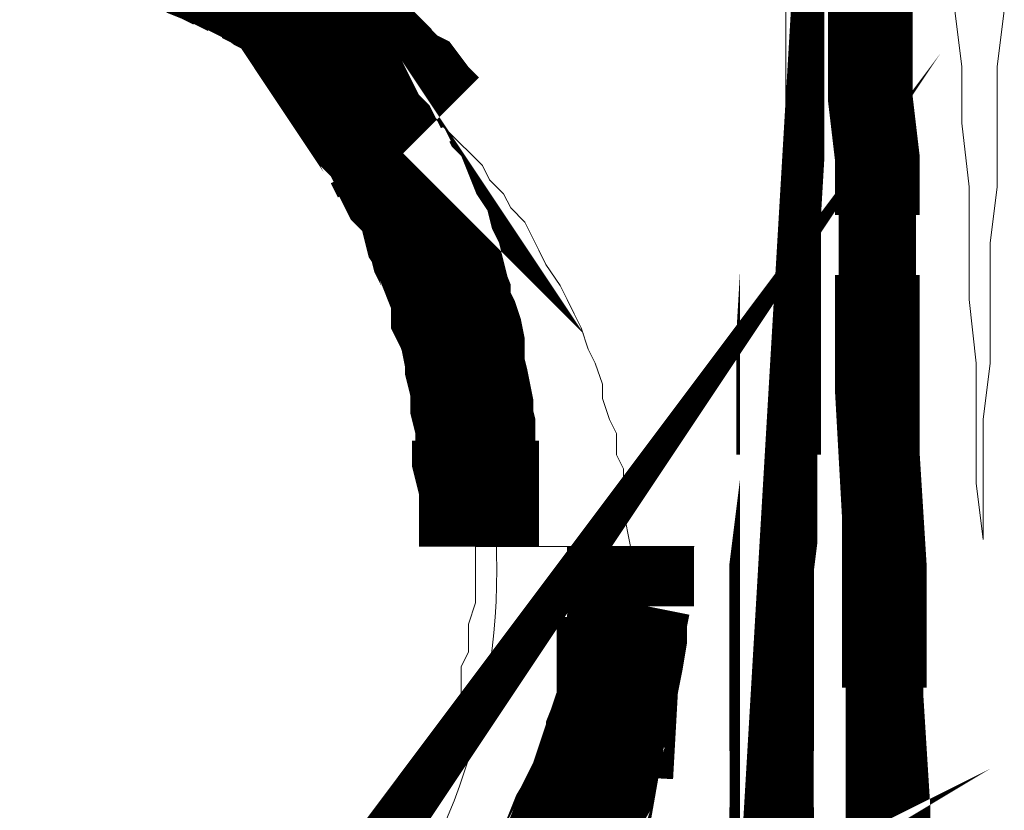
# Model space of a CAD drawing. Header units: millimetres. Extents: x 6173 to 12873, y 4301 to 10241.
# Tile 6 of 11: x 11840 to 11900, y 4744 to 4792. Entities that reach past the tile are written whole.
import ezdxf

# ---------------------------------------------------------------- set-up
doc = ezdxf.new("R2010")
doc.units = ezdxf.units.MM
doc.layers.add('PDF_A-TABELKA', color=7, linetype='Continuous')
doc.layers.add('SQ_TAB TEKST', color=8, linetype='Continuous', lineweight=0)

# ---------------------------------------------------------------- blocks, each defined once
blk = doc.blocks.new('tabelka')
at = {"layer": 'PDF_A-TABELKA', "lineweight": 0}
for points, format in [([(25691.16541965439, -27723.79363875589, 5.115070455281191, 5.115070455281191, 0), (25691.16541965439, -27720.38359178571, 5.075571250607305, 5.075571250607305, 0), (25691.16541965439, -27716.97354481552, 5.115070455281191, 5.115070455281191, 0), (25691.16541965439, -27713.13724197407, 5.115070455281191, 5.115070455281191, 0), (25691.16541965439, -27709.72719500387, 5.115070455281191, 5.115070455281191, 0), (25691.16541965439, -27705.8908921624, 5.115070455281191, 5.115070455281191, 0), (25691.59167552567, -27702.48084519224, 4.688814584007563, 4.688814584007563, 0), (25691.59167552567, -27699.07079822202, 5.115070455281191, 5.115070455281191, 0), (25691.59167552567, -27695.23449538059, 5.115070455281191, 5.115070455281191, 0), (25691.59167552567, -27691.82444841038, 5.115070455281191, 5.115070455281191, 0), (25691.59167552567, -27688.20127350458, 4.688814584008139, 4.688814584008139, 0), (25691.80480346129, -27684.57809859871, 5.115070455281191, 5.115070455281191, 0), (25691.80480346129, -27681.16805162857, 0, 0, 0), (25692.01793139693, -27677.54487672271, 0, 0, 0), (25692.01793139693, -27673.92170181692, 0, 0, 0), (25692.01793139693, -27670.5116548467, 0, 0, 0), (25692.01793139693, -27666.67535200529, 0, 0, 0)], "xyseb"), ([(25697.13300185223, -27666.67535200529, 5.115070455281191, 5.115070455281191, 0), (25697.13300185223, -27670.5116548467, 5.115070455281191, 5.115070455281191, 0), (25697.13300185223, -27673.92170181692, 5.115070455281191, 5.115070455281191, 0), (25697.13300185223, -27677.54487672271, 5.115070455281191, 5.115070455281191, 0), (25697.55925772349, -27681.16805162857, 5.115070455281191, 5.115070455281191, 0), (25697.55925772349, -27684.57809859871, 4.688814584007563, 4.688814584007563, 0), (25697.55925772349, -27688.20127350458, 5.115070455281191, 5.115070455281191, 0), (25697.55925772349, -27691.82444841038, 5.115070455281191, 5.115070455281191, 0), (25697.55925772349, -27695.23449538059, 5.115070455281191, 5.115070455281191, 0), (25697.77238565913, -27699.07079822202, 4.688814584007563, 4.688814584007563, 0), (25697.77238565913, -27702.48084519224, 5.115070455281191, 5.115070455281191, 0), (25697.98551359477, -27705.8908921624, 5.115070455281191, 5.115070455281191, 0), (25697.98551359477, -27709.72719500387, 5.115070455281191, 5.115070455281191, 0), (25697.98551359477, -27713.13724197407, 4.688814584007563, 4.688814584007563, 0), (25697.98551359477, -27716.97354481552, 5.115070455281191, 5.115070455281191, 0), (25698.19864153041, -27720.38359178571, 5.115070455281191, 5.115070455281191, 0), (25698.19864153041, -27723.79363875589, 5.115070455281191, 5.115070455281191, 0)], "xyseb"), ([(25655.99931027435, -27668.80663136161, 7.625096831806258, 7.625096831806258, 0), (25657.06494995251, -27669.23288723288, 7.625096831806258, 7.625096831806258, 0), (25657.91746169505, -27669.65914310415, 7.535210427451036, 7.535210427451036, 0), (25658.76997343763, -27670.08539897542, 7.434469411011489, 7.434469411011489, 0), (25659.62248518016, -27670.5116548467, 7.535210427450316, 7.535210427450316, 0), (25660.47499692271, -27670.93791071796, 7.5352104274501, 7.5352104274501, 0), (25661.32750866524, -27671.5772945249, 7.243841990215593, 7.243841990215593, 0), (25662.18002040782, -27672.00355039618, 7.836618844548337, 7.836618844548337, 0), (25663.03253215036, -27672.42980626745, 7.535210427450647, 7.535210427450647, 0), (25663.8850438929, -27672.85606213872, 7.53521042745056, 7.53521042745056, 0), (25664.73755563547, -27673.49544594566, 7.434469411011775, 7.434469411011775, 0), (25665.59006737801, -27674.13482975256, 7.243841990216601, 7.243841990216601, 0), (25666.22945118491, -27674.77421355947, 7.4344694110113, 7.4344694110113, 0), (25667.08196292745, -27675.20046943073, 7.625096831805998, 7.625096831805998, 0), (25667.93447466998, -27676.05298117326, 7.548460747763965, 7.548460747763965, 0), (25668.57385847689, -27676.69236498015, 7.434469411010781, 7.434469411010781, 0), (25669.42637021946, -27677.11862085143, 7.246349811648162, 7.246349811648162, 0), (25670.06575402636, -27677.97113259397, 7.246349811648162, 7.246349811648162, 0), (25670.9182657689, -27678.82364433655, 0, 0, 0), (25671.55764957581, -27679.46302814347, 0, 0, 0), (25672.1970333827, -27680.31553988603, 0, 0, 0), (25672.83641718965, -27680.95492369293, 0, 0, 0), (25673.68892893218, -27681.80743543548, 0, 0, 0), (25674.11518480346, -27682.65994717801, 0, 0, 0), (25674.96769654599, -27683.2993309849, 0, 0, 0), (25675.3939524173, -27684.15184272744, 0, 0, 0), (25676.0333362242, -27685.00435447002, 0, 0, 0), (25676.67272003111, -27685.85686621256, 0, 0, 0), (25677.312103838, -27686.92250589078, 0, 0, 0), (25677.73835970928, -27687.77501763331, 0, 0, 0), (25678.16461558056, -27688.84065731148, 0, 0, 0), (25678.80399938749, -27689.69316905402, 0, 0, 0), (25679.23025525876, -27690.54568079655, 0, 0, 0), (25679.65651113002, -27691.61132047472, 0, 0, 0), (25680.08276700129, -27692.67696015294, 0, 0, 0), (25680.29589493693, -27693.52947189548, 0, 0, 0), (25680.7221508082, -27694.59511157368, 0, 0, 0), (25681.14840667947, -27695.87387918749, 0, 0, 0), (25681.57466255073, -27696.72639093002, 0, 0, 0), (25681.57466255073, -27697.79203060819, 0, 0, 0), (25682.000918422, -27698.85767028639, 0, 0, 0), (25682.000918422, -27700.13643790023, 0, 0, 0), (25682.21404635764, -27701.20207757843, 0, 0, 0), (25682.42717429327, -27702.48084519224, 0, 0, 0), (25678.80399938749, -27703.75961280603, 0, 0, 0)], "xyseb"), ([(25673.47580099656, -27704.61212454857, 7.246349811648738, 7.246349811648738, 0), (25673.47580099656, -27703.75961280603, 7.246349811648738, 7.246349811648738, 0), (25673.47580099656, -27702.9071010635, 7.246349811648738, 7.246349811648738, 0), (25673.47580099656, -27701.84146138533, 7.246349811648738, 7.246349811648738, 0), (25673.47580099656, -27700.9889496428, 7.246349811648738, 7.246349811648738, 0), (25673.47580099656, -27700.13643790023, 7.672605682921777, 7.672605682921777, 0), (25673.26267306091, -27699.28392615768, 7.672605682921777, 7.672605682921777, 0), (25673.26267306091, -27698.21828647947, 7.246349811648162, 7.246349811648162, 0), (25673.26267306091, -27697.36577473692, 7.246349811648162, 7.246349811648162, 0), (25673.04954512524, -27696.51326299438, 7.434469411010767, 7.434469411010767, 0), (25673.04954512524, -27695.66075125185, 7.246349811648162, 7.246349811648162, 0), (25672.83641718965, -27694.59511157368, 7.243841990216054, 7.243841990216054, 0), (25672.62328925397, -27693.74259983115, 7.233802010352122, 7.233802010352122, 0), (25672.62328925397, -27692.89008808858, 7.43446941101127, 7.43446941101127, 0), (25672.41016131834, -27691.82444841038, 7.434469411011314, 7.434469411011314, 0), (25672.1970333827, -27691.18506460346, 7.434469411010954, 7.434469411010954, 0), (25671.77077751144, -27690.33255286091, 7.233802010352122, 7.233802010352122, 0), (25671.77077751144, -27689.48004111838, 7.243841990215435, 7.243841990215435, 0), (25671.34452164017, -27688.41440144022, 7.535210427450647, 7.535210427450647, 0), (25671.13139370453, -27687.56188969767, 7.535210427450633, 7.535210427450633, 0), (25670.70513783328, -27686.70937795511, 7.53521042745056, 7.53521042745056, 0), (25670.49200989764, -27685.85686621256, 7.535210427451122, 7.535210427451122, 0), (25670.06575402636, -27685.21748240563, 7.243841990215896, 7.243841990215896, 0), (25669.85262609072, -27684.36497066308, 7.233802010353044, 7.233802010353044, 0), (25669.42637021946, -27683.2993309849, 7.434469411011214, 7.434469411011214, 0), (25668.78698641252, -27682.65994717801, 7.434469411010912, 7.434469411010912, 0), (25668.36073054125, -27681.80743543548, 7.625096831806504, 7.625096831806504, 0), (25667.93447466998, -27680.95492369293, 7.246349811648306, 7.246349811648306, 0), (25667.50821879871, -27680.1024119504, 7.243841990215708, 7.243841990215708, 0), (25666.86883499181, -27679.46302814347, 7.246349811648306, 7.246349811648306, 0), (25666.44257912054, -27678.61051640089, 7.672605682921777, 7.672605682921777, 0), (25666.01632324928, -27677.97113259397, 0, 0, 0), (25665.1638115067, -27677.11862085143, 0, 0, 0), (25664.73755563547, -27676.47923704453, 0, 0, 0), (25664.09817182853, -27675.626725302, 0, 0, 0), (25663.24566008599, -27674.98734149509, 0, 0, 0), (25662.81940421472, -27674.34795768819, 0, 0, 0), (25662.18002040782, -27673.7085738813, 0, 0, 0), (25661.32750866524, -27672.85606213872, 0, 0, 0), (25660.68812485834, -27672.42980626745, 0, 0, 0), (25659.8356131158, -27671.79042246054, 0, 0, 0), (25659.19622930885, -27671.15103865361, 0, 0, 0), (25658.34371756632, -27670.5116548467, 0, 0, 0), (25657.49120582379, -27670.08539897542, 0, 0, 0), (25656.85182201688, -27669.44601516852, 0, 0, 0), (25655.99931027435, -27669.01975929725, 0, 0, 0), (25655.14679853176, -27668.59350342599, 0, 0, 0)], "xyseb"), ([(25657.49120582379, -27672.21667833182), (25658.34371756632, -27673.06919007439), (25659.19622930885, -27673.49544594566), (25660.04874105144, -27673.92170181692), (25660.90125279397, -27674.77421355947), (25661.75376453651, -27675.626725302), (25662.18002040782, -27676.05298117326), (25663.03253215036, -27676.90549291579), (25663.88504389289, -27677.75800465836), (25664.31129976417, -27678.18426052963), (25665.1638115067, -27679.03677227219), (25665.59006737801, -27679.88928401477), (25666.44257912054, -27680.74179575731), (25666.86883499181, -27681.59430749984), (25667.29509086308, -27682.44681924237), (25668.14760260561, -27683.2993309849), (25668.57385847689, -27684.15184272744), (25669.00011434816, -27685.00435447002), (25669.42637021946, -27685.85686621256), (25669.85262609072, -27686.70937795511), (25670.70513783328, -27687.56188969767), (25671.13139370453, -27688.41440144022), (25671.55764957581, -27689.69316905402), (25671.55764957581, -27690.54568079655), (25671.98390544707, -27691.39819253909), (25672.41016131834, -27692.67696015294), (25672.83641718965, -27693.52947189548), (25672.83641718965, -27694.38198363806), (25673.26267306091, -27695.66075125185), (25673.68892893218, -27696.51326299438), (25673.68892893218, -27697.79203060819), (25674.11518480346, -27698.64454235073), (25674.11518480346, -27699.49705409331), (25674.11518480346, -27700.77582170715), (25674.11518480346, -27702.05458932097), (25674.54144067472, -27702.9071010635), (25674.54144067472, -27704.1858686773), (25674.54144067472, -27705.03838041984, -0.4172873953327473), (25636.6046681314, -27744.68017644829, -0.4142135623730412)], "xyb"), ([(25662.39314834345, -27733.1712679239, 7.672605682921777, 7.672605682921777, 0), (25663.03253215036, -27732.31875618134, 0, 0, 0), (25663.45878802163, -27731.67937237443, 0, 0, 0)], "xyseb"), ([(25609.7505482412, -27731.4662444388, 7.672605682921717, 7.672605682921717, 0), (25610.17680411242, -27732.10562824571, 0, 0, 0), (25610.81618791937, -27732.95813998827, 0, 0, 0)], "xyseb"), ([(25684.34532571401, -27718.46544036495, 7.683254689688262, 7.683254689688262, 0), (25680.7221508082, -27717.82605655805, 7.625096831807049, 7.625096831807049, 0), (25680.29589493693, -27719.10482417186, 7.625096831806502, 7.625096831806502, 0), (25679.86963906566, -27719.95733591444, 7.434469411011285, 7.434469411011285, 0), (25679.23025525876, -27721.02297559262, 7.535210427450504, 7.535210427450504, 0), (25678.80399938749, -27722.08861527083, 7.233802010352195, 7.233802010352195, 0), (25678.37774351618, -27722.94112701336, 7.05321456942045, 7.05321456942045, 0), (25677.95148764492, -27724.00676669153, 7.535210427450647, 7.535210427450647, 0), (25677.312103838, -27724.85927843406, 7.535210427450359, 7.535210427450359, 0)], "xyseb"), ([(25663.24566008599, -27738.49946631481, 7.246349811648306, 7.246349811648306, 0), (25662.18002040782, -27739.13885012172, 0, 0, 0), (25661.32750866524, -27739.56510599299, 0, 0, 0)], "xyseb")]:
    blk.add_lwpolyline(points, format=format, dxfattribs=at)
for points in [[(25697.13300185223, -27670.5116548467), (25697.13300185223, -27673.92170181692), (25697.13300185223, -27677.33174878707), (25697.55925772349, -27681.16805162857), (25697.55925772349, -27684.57809859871), (25697.55925772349, -27687.98814556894), (25697.55925772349, -27691.82444841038), (25697.55925772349, -27695.23449538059), (25697.98551359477, -27699.07079822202), (25697.98551359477, -27702.48084519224), (25697.98551359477, -27705.8908921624), (25697.98551359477, -27709.72719500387), (25697.98551359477, -27713.13724197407), (25697.98551359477, -27716.97354481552), (25698.41176946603, -27720.38359178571), (25698.41176946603, -27723.79363875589)], [(25691.16541965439, -27723.79363875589), (25691.16541965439, -27720.38359178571), (25691.16541965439, -27716.97354481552), (25691.16541965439, -27713.13724197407), (25691.16541965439, -27709.72719500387), (25691.16541965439, -27705.8908921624), (25691.59167552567, -27702.48084519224), (25691.59167552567, -27699.07079822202), (25691.59167552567, -27695.23449538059), (25691.59167552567, -27691.82444841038), (25691.59167552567, -27687.98814556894), (25692.01793139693, -27684.57809859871), (25692.01793139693, -27681.16805162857), (25692.01793139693, -27677.33174878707), (25692.01793139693, -27673.92170181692), (25692.01793139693, -27670.5116548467)], [(25705.23186340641, -27672.21667833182), (25704.80560753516, -27675.626725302), (25704.80560753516, -27679.03677227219), (25704.80560753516, -27682.87307511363), (25704.37935166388, -27686.28312208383), (25704.37935166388, -27689.69316905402), (25704.37935166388, -27693.52947189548), (25703.95309579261, -27696.93951886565), (25703.95309579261, -27700.77582170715), (25703.95309579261, -27704.1858686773), (25703.52683992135, -27700.77582170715), (25703.52683992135, -27696.93951886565), (25703.52683992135, -27693.52947189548), (25703.10058405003, -27689.69316905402), (25703.10058405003, -27686.28312208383), (25703.10058405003, -27682.87307511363), (25702.67432817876, -27679.03677227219), (25702.67432817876, -27675.626725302), (25702.24807230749, -27672.21667833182)], [(25705.23186340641, -27672.21667833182), (25704.80560753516, -27675.626725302), (25704.80560753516, -27679.03677227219), (25704.80560753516, -27682.87307511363), (25704.37935166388, -27686.28312208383), (25704.37935166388, -27689.69316905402), (25704.37935166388, -27693.52947189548), (25703.95309579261, -27696.93951886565), (25703.95309579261, -27700.77582170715), (25703.95309579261, -27704.1858686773), (25703.52683992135, -27700.77582170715), (25703.52683992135, -27696.93951886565), (25703.52683992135, -27693.52947189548), (25703.10058405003, -27689.69316905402), (25703.10058405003, -27686.28312208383), (25703.10058405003, -27682.87307511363), (25702.67432817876, -27679.03677227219), (25702.67432817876, -27675.626725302), (25702.24807230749, -27672.21667833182)], [(25663.03253215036, -27672.64293420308), (25663.88504389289, -27673.06919007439), (25664.73755563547, -27673.49544594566), (25665.59006737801, -27673.92170181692), (25666.44257912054, -27674.77421355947), (25667.29509086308, -27675.20046943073), (25667.72134673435, -27676.05298117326), (25668.57385847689, -27676.47923704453), (25669.42637021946, -27677.33174878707), (25670.27888196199, -27678.18426052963), (25670.70513783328, -27678.61051640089), (25671.55764957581, -27679.46302814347), (25672.41016131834, -27680.31553988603), (25672.83641718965, -27680.74179575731), (25673.68892893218, -27681.59430749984), (25674.11518480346, -27682.44681924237), (25674.96769654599, -27683.2993309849), (25675.3939524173, -27684.15184272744), (25676.24646415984, -27685.00435447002), (25676.67272003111, -27685.85686621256), (25677.09897590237, -27686.70937795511), (25677.52523177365, -27687.56188969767), (25678.37774351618, -27688.84065731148), (25678.80399938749, -27689.69316905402), (25679.23025525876, -27690.54568079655), (25679.65651113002, -27691.39819253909), (25680.08276700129, -27692.67696015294), (25680.50902287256, -27693.52947189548), (25680.93527874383, -27694.80823950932), (25680.93527874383, -27695.66075125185), (25681.3615346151, -27696.93951886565), (25681.78779048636, -27697.79203060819), (25681.78779048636, -27699.07079822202), (25682.21404635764, -27699.92330996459), (25682.21404635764, -27701.20207757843), (25682.21404635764, -27702.48084519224), (25682.64030222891, -27704.61212454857), (25682.21404635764, -27704.61212454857), (25682.64030222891, -27704.61212454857), (25677.95148764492, -27704.61212454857), (25673.26267306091, -27704.61212454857), (25673.26267306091, -27703.75961280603), (25673.68892893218, -27702.9071010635), (25673.68892893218, -27702.05458932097), (25673.26267306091, -27700.77582170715), (25673.26267306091, -27699.92330996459), (25673.26267306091, -27699.07079822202), (25673.26267306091, -27698.21828647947), (25673.26267306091, -27697.36577473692), (25673.26267306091, -27696.51326299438), (25672.83641718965, -27695.66075125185), (25672.83641718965, -27694.80823950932), (25672.83641718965, -27693.95572776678), (25672.41016131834, -27692.67696015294), (25672.41016131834, -27691.82444841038), (25671.98390544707, -27690.97193666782), (25671.98390544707, -27690.11942492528), (25671.55764957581, -27689.26691318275), (25671.55764957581, -27688.41440144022), (25671.13139370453, -27687.56188969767), (25670.70513783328, -27686.70937795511), (25670.27888196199, -27685.85686621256), (25670.27888196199, -27685.00435447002), (25669.85262609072, -27684.15184272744), (25669.42637021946, -27683.2993309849), (25669.00011434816, -27682.44681924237), (25668.57385847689, -27681.59430749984), (25668.14760260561, -27681.16805162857), (25667.29509086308, -27680.31553988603), (25666.86883499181, -27679.46302814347), (25666.44257912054, -27678.61051640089), (25666.01632324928, -27677.75800465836), (25665.1638115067, -27677.33174878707), (25664.73755563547, -27676.47923704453), (25663.88504389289, -27675.626725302), (25663.45878802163, -27675.20046943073), (25662.60627627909, -27674.34795768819), (25662.18002040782, -27673.49544594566), (25661.32750866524, -27673.06919007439), (25660.47499692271, -27672.21667833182)], [(25669.85262609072, -27720.80984765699), (25670.27888196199, -27719.95733591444), (25670.27888196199, -27719.53108004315), (25670.70513783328, -27718.67856830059), (25671.13139370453, -27717.82605655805), (25671.13139370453, -27716.97354481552), (25671.55764957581, -27716.12103307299), (25671.98390544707, -27715.26852133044), (25671.98390544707, -27714.41600958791), (25672.41016131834, -27713.56349784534), (25672.41016131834, -27712.71098610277), (25672.41016131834, -27711.85847436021), (25672.83641718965, -27711.00596261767), (25672.83641718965, -27710.15345087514), (25672.83641718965, -27709.3009391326), (25673.26267306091, -27708.02217151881), (25673.26267306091, -27707.16965977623), (25673.26267306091, -27706.31714803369), (25673.26267306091, -27705.46463629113), (25673.26267306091, -27704.61212454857), (25677.95148764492, -27704.61212454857), (25682.64030222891, -27704.61212454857), (25682.64030222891, -27705.8908921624), (25682.64030222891, -27706.74340390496), (25682.64030222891, -27708.02217151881), (25682.64030222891, -27709.3009391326), (25682.21404635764, -27710.15345087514), (25682.21404635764, -27711.43221848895), (25682.21404635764, -27712.71098610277), (25681.78779048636, -27713.56349784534), (25681.78779048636, -27714.84226545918), (25681.3615346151, -27715.69477720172), (25680.93527874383, -27716.97354481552), (25680.50902287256, -27717.82605655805), (25680.08276700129, -27719.10482417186), (25679.65651113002, -27719.95733591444), (25679.23025525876, -27720.80984765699)], [(25678.80399938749, -27704.61212454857), (25686.47660507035, -27704.61212454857), (25678.80399938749, -27704.61212454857)]]:
    blk.add_lwpolyline(points, dxfattribs=at)
for points, const_width in [([(25682.64030222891, -27704.61212454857), (25682.64030222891, -27705.8908921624), (25682.64030222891, -27706.95653184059), (25682.64030222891, -27708.23529945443)], 7.672605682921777), ([(25682.64030222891, -27708.02217151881), (25682.42717429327, -27709.08781119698), (25682.42717429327, -27710.15345087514), (25682.21404635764, -27711.43221848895), (25682.000918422, -27712.49785816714), (25678.16461558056, -27712.49785816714)], 7.246349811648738), ([(25685.41096539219, -27715.05539339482), (25681.57466255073, -27714.84226545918), (25681.14840667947, -27715.90790513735), (25681.14840667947, -27716.76041687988)], 7.246349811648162), ([(25685.41096539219, -27734.02377966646), (25685.83722126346, -27731.4662444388), (25684.34532571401, -27730.61373269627), (25682.85343016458, -27729.97434888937), (25681.3615346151, -27729.12183714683), (25679.86963906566, -27728.48245333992), (25678.59087145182, -27727.62994159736), (25677.09897590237, -27726.77742985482), (25675.60708035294, -27726.13804604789), (25674.11518480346, -27725.28553430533), (25672.62328925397, -27724.64615049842), (25671.13139370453, -27723.79363875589), (25671.55764957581, -27721.23610352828)], 4.728884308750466)]:
    blk.add_lwpolyline(points, dxfattribs=dict(at, const_width=const_width))
at = {"layer": 'PDF_A-TABELKA', "lineweight": 25}
blk.add_lwpolyline([(25674.54144067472, -27705.03838041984), (25674.54144067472, -27705.03838041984)], dxfattribs=at)

msp = doc.modelspace()

# ---------------------------------------------------------------- block references
at = {"layer": 'SQ_TAB TEKST', "lineweight": 35}
msp.add_blockref('tabelka', (-13805.43269361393, 32464.9063958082), dxfattribs=at)

doc.saveas('drawing.dxf')
